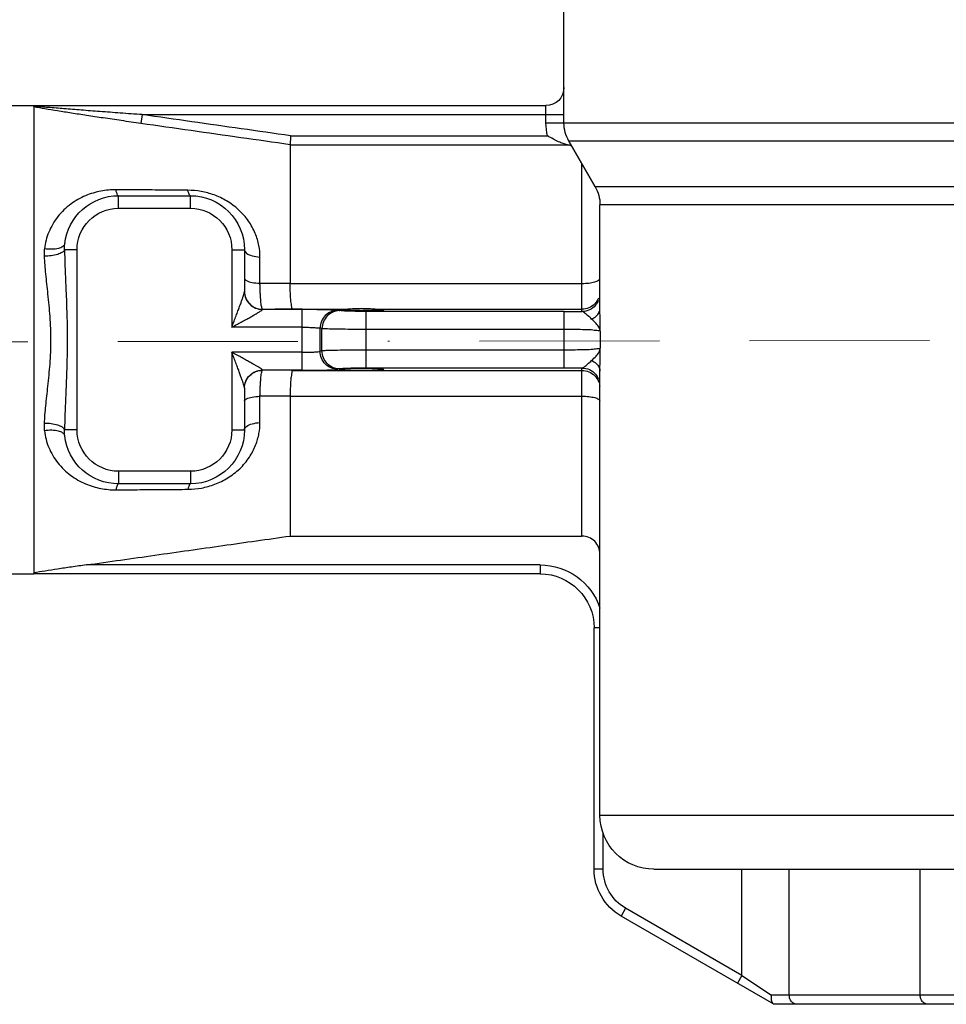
# Model space of a CAD drawing. Header units: millimetres. Extents: x 150273 to 195680, y -17536 to -5179.
# Tile 4 of 29: x 152676 to 152728, y -10882 to -10828. Entities that reach past the tile are written whole.
import ezdxf

# ---------------------------------------------------------------- set-up
doc = ezdxf.new("R2010")
doc.units = ezdxf.units.MM
doc.linetypes.add('ACAD_ISO08W100', pattern=[36, 24, -3, 6, -3])
doc.linetypes.add('BORDER2', pattern=[0.875, 0.25, -0.125, 0.25, -0.125, 0, -0.125])
for name, color, linetype, lineweight in [('_tb_armatura', 3, 'Continuous', 30), ('_tb_wymiar', 142, 'Continuous', 15), ('_tb_ściany', 7, 'Continuous', 30)]:
    doc.layers.add(name, color=color, linetype=linetype, lineweight=lineweight)
doc.layers.add('_TB_woda_Z', color=7, linetype='ACAD_ISO08W100', lineweight=30, true_color=0x003ffe)
doc.layers.add('AXE', color=7, linetype='Continuous')
doc.layers.add('CONGE', color=7, linetype='Continuous')
doc.styles.add('ROMANS', font='romans.shx', dxfattribs={"width": 0.8})
doc.styles.get("Standard").update_dxf_attribs({"font": 'times.ttf'})
doc.dimstyles.new('ISO-25', dxfattribs={"dimtxt": 70, "dimasz": 20, "dimexe": 1, "dimexo": 0.625, "dimgap": 20, "dimtad": 1, "dimdec": 0, "dimtxsty": 'Standard', "dimblk": 'ARCHTICK', "dimcen": 4, "dimclrd": 256, "dimclre": 256, "dimclrt": 256, "dimadec": 0, "dimazin": 0, "dimtfac": 1, "dimtdec": 0, "dimtmove": 0, "dimatfit": 3, "dimfxl": 1, "dimlwd": -1, "dimlwe": -1, "dimarcsym": 0})

# ---------------------------------------------------------------- blocks, each defined once
blk = doc.blocks.new('A$C655DC0CE')
at = {"color": 7, "linetype": 'Continuous'}
blk.add_line((132.6441862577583, 47.9358983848), (131.1800846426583, 45.40000000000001), dxfattribs=at)
at = {"layer": 'AXE', "color": 7, "linetype": 'Continuous'}
for p, q in [((170.2621354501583, 49.90000000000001), (162.3621354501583, 49.90000000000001)), ((144.7404471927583, 35.19862711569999), (143.5838237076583, 35.19862711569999)), ((170.2621354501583, 23.90000000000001), (162.3621354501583, 23.90000000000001))]:
    blk.add_line(p, q, dxfattribs=at)
at = {"layer": 'AXE', "color": 9, "linetype": 'Continuous'}
for p, q in [((143.3982355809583, 38.6013728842), (131.9121354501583, 38.6013728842)), ((147.9915423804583, 38.6013728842), (144.9260353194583, 38.6013728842)), ((143.5838237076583, 35.19862711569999), (131.9121354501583, 35.19862711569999)), ((147.9915423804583, 35.19862711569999), (144.7404471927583, 35.19862711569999))]:
    blk.add_line(p, q, dxfattribs=at)
at = {"layer": 'AXE', "color": 7, "linetype": 'Continuous'}
for points, start_tangent, end_tangent in [([(142.9126108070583, 38.56639268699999), (142.9123494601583, 38.56594903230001), (142.9791808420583, 38.55262861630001), (143.1590827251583, 38.54066268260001), (143.4347972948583, 38.5311926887), (143.7797927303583, 38.52512325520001), (144.1621354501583, 38.5230273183)], (-0.2378295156, -0.309214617), (1.2535272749, 0)), ([(143.3982355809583, 38.6013728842), (143.1323535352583, 38.59154678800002), (142.9650708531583, 38.5793496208), (142.9126108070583, 38.56639268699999)], (-0.4862032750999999, -0.0131326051), (-0.09228013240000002, -0.1199782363)), ([(143.3982355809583, 38.6013728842), (143.7565093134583, 38.6175775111)], (0.3585092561, 0.009683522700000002), (0.3583027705, 0.0166988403)), ([(143.7565093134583, 38.6175775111), (144.1621354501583, 38.62781196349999)], (0.405373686, 0.0188925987), (0.4057552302, 0)), ([(144.1621354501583, 38.62781196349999), (144.5672975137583, 38.6175987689)], (0.4052907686, 0), (0.4049100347, -0.018860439)), ([(144.1621354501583, 38.5230273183), (144.5444774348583, 38.52512324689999), (144.8894704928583, 38.53119261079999), (145.1651835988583, 38.5406624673), (145.3450866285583, 38.55262826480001), (145.3627884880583, 38.5545759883)], (1.1960509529, 0), (1.6981994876, 0.197112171)), ([(144.5672975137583, 38.6175987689), (144.9260353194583, 38.6013728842)], (0.3587672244, -0.0167111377), (0.3589736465, -0.0096960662)), ([(145.4116597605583, 38.56639235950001), (145.3592027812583, 38.57934930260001), (145.1919203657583, 38.59154663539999), (144.9260353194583, 38.6013728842)], (-0.0923060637, 0.1199813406), (-0.4862029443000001, 0.0131325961)), ([(145.3627884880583, 38.5545759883), (145.4119212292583, 38.5659486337), (145.4116597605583, 38.56639235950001)], (0.0816070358, 0.0094722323), (-0.010907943, 0.0141783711)), ([(143.5838237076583, 35.19862711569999), (143.2538685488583, 35.20732995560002), (143.0233289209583, 35.21931531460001), (142.9169251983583, 35.23274821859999)], (-0.6661797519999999, 0.0121328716), (0.2450962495, 0.2467588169)), ([(142.9169251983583, 35.23274821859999), (142.9174804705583, 35.23327197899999), (142.9479673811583, 35.2476721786), (143.1115162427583, 35.26093842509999), (143.3902766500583, 35.2716160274), (143.7537029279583, 35.27853184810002), (144.1621354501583, 35.28092629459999)], (0.4598498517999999, 0.4629691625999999), (1.2500944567, 0)), ([(144.1621354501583, 35.28092629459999), (144.5705679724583, 35.27853184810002), (144.9339942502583, 35.2716160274), (145.2127546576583, 35.26093842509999), (145.3763035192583, 35.2476721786)], (1.2149824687, 0), (1.3618164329, -0.4829782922)), ([(145.4073457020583, 35.23274821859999), (145.3009419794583, 35.21931531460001), (145.0704023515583, 35.20732995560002), (144.7404471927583, 35.19862711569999)], (0.2450962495, -0.2467588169), (-0.6661797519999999, -0.0121328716)), ([(145.3763035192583, 35.2476721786), (145.4067904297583, 35.23327197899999), (145.4073457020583, 35.23274821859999)], (0.039355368, -0.013957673), (0.012916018, -0.0130036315))]:
    blk.add_spline(points, degree=3, dxfattribs=dict(at, start_tangent=start_tangent, end_tangent=end_tangent))
at = {"layer": 'CONGE', "color": 7, "linetype": 'Continuous'}
for p, q in [((132.9121354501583, 48.9358983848), (132.9121354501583, 56.7961524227)), ((162.3621354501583, 49.90000000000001), (133.9121354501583, 49.90000000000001)), ((162.3621354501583, 49.85789238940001), (162.3621354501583, 49.90000000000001)), ((162.3621354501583, 49.84705450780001), (162.3621354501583, 23.90000000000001)), ((131.1800846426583, 45.40000000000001), (132.6441862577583, 47.9358983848)), ((148.1313960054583, 47.73237114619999), (148.1313960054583, 40.03089999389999)), ((157.6621354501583, 44.90000000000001), (153.6621354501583, 44.90000000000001)), ((130.9121354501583, 38.65178224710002), (130.9121354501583, 44.40000000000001)), ((150.6621354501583, 41.90000000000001), (150.6621354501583, 39.57438129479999)), ((130.9121354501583, 10.5), (130.9121354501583, 35.1482661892)), ((150.6621354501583, 34.22561870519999), (150.6621354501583, 31.90000000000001)), ((148.1313960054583, 33.769100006), (148.1313960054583, 26.00275264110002)), ((153.6621354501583, 28.90000000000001), (157.6621354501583, 28.90000000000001)), ((148.1313960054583, 26.00275264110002), (131.9121354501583, 26.00275264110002)), ((134.2371354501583, 23.90000000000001), (162.3621354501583, 23.90000000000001)), ((131.2371354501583, 7.5), (131.2371354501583, 20.90000000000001)), ((127.9121354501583, 7.5), (63.41213545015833, 7.5)), ((121.2467543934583, 0), (129.7371354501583, 4.901923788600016)), ((70.07751650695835, 0), (121.2467543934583, 0))]:
    blk.add_line(p, q, dxfattribs=at)
at = {"layer": 'CONGE', "color": 9, "linetype": 'Continuous'}
for p, q in [((133.9121354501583, 48.9358983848), (133.9121354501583, 49.90000000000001)), ((156.3430671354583, 49.40000000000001), (132.9121354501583, 49.40000000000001)), ((156.3430671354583, 49.40000000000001), (156.4126536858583, 48.91108453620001)), ((58.41213545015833, 48.9358983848), (133.9121354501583, 48.9358983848)), ((148.0964325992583, 48.22475165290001), (133.8266286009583, 48.22475165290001)), ((58.68008464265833, 47.9358983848), (132.6441862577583, 47.9358983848)), ((148.1313960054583, 47.73237114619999), (132.7422429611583, 47.73237114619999)), ((131.9121354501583, 38.46835104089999), (131.9121354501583, 46.66794919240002)), ((60.14418625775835, 45.40000000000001), (131.1800846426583, 45.40000000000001)), ((153.6621354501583, 44.19999999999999), (153.6621354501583, 44.90000000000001)), ((157.6621354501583, 44.19999999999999), (157.6621354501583, 44.90000000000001)), ((60.41213545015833, 44.40000000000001), (130.9121354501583, 44.40000000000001)), ((157.6621354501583, 44.19999999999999), (153.6621354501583, 44.19999999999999)), ((151.3621354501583, 41.90000000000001), (150.6621354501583, 41.90000000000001)), ((151.3621354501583, 41.90000000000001), (151.3621354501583, 37.59700930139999)), ((159.9621354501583, 41.90000000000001), (160.6581827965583, 41.90000000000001)), ((159.9621354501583, 31.90000000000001), (159.9621354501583, 41.90000000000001)), ((149.8013085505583, 40.0388918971), (149.8013085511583, 41.49498102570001)), ((148.1313960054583, 40.03089999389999), (131.9121354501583, 40.03089999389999)), ((149.8013085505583, 40.0388918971), (148.1313960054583, 40.03620185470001)), ((132.8987102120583, 38.4741774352), (143.8935581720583, 38.4741774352)), ((132.8987102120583, 35.32582256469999), (132.8987102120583, 38.4741774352)), ((143.8935581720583, 35.32582256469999), (143.8935581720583, 38.4741774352)), ((145.3707698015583, 38.51746269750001), (145.4779358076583, 38.53868644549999)), ((147.4475513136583, 38.59640012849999), (148.9533543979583, 38.59640012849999)), ((147.4475513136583, 35.20359987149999), (147.4475513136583, 38.59640012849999)), ((148.9533543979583, 38.59640012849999), (147.9915423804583, 38.6013728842)), ((149.6621354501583, 38.58569529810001), (149.6621170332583, 38.59459356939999)), ((130.8994310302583, 37.3728367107), (130.8994310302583, 36.4271632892)), ((132.8987102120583, 37.47478660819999), (143.8935581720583, 37.47478660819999)), ((146.3555775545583, 37.51807187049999), (146.4627435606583, 37.53929561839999)), ((146.3555775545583, 36.28192812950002), (146.3555775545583, 37.51807187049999)), ((146.4627435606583, 36.26070438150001), (146.4627435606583, 37.53929561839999)), ((147.4475513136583, 37.59700930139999), (151.3621354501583, 37.59700930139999)), ((132.8987102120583, 36.3252133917), (143.8935581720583, 36.3252133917)), ((146.3555775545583, 36.28192812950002), (146.4627435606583, 36.26070438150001)), ((147.4475513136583, 36.2029906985), (151.3621354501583, 36.2029906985)), ((151.3621354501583, 36.2029906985), (151.3621354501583, 31.90000000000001)), ((131.9121354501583, 26.00275264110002), (131.9121034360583, 35.3316493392)), ((132.8987102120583, 35.32582256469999), (143.8935581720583, 35.32582256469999)), ((145.3707698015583, 35.2825373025), (145.4779358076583, 35.26131355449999)), ((147.4475513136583, 35.20359987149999), (148.9533543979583, 35.20359987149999)), ((147.9915423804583, 35.19862711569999), (148.9533543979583, 35.20359987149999)), ((149.6621170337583, 35.2054064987), (149.6621354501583, 35.21430470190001)), ((148.1313960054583, 33.769100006), (131.9121354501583, 33.769100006)), ((148.1313960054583, 33.7637981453), (149.8013085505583, 33.76110810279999)), ((149.8013085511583, 32.3050189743), (149.8013085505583, 33.76110810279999)), ((151.3621354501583, 31.90000000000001), (150.6621354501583, 31.90000000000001)), ((159.9621354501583, 31.90000000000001), (160.6581827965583, 31.90000000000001)), ((153.6621354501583, 29.59999999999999), (157.6621354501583, 29.59999999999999)), ((153.6621354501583, 29.59999999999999), (153.6621354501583, 28.90000000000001)), ((157.6621354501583, 29.59999999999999), (157.6621354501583, 28.90000000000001)), ((134.2371354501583, 24.40000000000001), (159.4425449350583, 24.40000000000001)), ((134.2371354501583, 24.40000000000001), (134.2371354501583, 23.90000000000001)), ((130.9121354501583, 20.90000000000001), (131.2371354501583, 20.90000000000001)), ((130.9121354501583, 10.5), (60.41213545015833, 10.5)), ((130.7371354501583, 7.5), (130.7371354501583, 9.490358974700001)), ((113.1199878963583, 0.5), (113.1199878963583, 7.5)), ((120.3935898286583, 0.5), (120.3935898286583, 7.5)), ((123.0263590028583, 1.604805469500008), (123.0263590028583, 7.5)), ((130.7371354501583, 7.5), (131.2371354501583, 7.5)), ((123.0263590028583, 1.604805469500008), (129.4871354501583, 5.334936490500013)), ((129.4871354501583, 5.334936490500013), (129.7371354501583, 4.901923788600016)), ((123.0263590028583, 1.604805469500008), (121.3861482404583, 0.5)), ((123.0263590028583, 1.604805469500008), (123.2763590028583, 1.17179276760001)), ((102.7200928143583, 0.4999999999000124), (121.3861482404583, 0.5))]:
    blk.add_line(p, q, dxfattribs=at)
at = {"layer": 'CONGE', "color": 7, "linetype": 'Continuous'}
for centre, radius, start, end in [((133.9121354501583, 50.90000000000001), 1, 180, 270), ((130.9121354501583, 48.9358983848), 2, 329.9999999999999, 0), ((132.9611567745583, 46.51466301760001), 1.2372293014, 100.1915015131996, 102.2420970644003), ((132.9121354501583, 44.40000000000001), 2, 149.9999999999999, 180), ((153.6621354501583, 41.90000000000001), 3, 90, 180), ((157.6621354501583, 41.90000000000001), 3, 6.315198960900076, 90), ((153.6621354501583, 31.90000000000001), 3, 180, 270), ((157.6621354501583, 31.90000000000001), 3, 270, 353.6848010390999), ((134.2371354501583, 20.90000000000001), 3, 90, 180), ((127.9121354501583, 10.5), 3, 270, 0), ((128.2371354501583, 7.5), 3, 299.9999999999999, 0)]:
    blk.add_arc(centre, radius, start, end, dxfattribs=at)
at = {"layer": 'CONGE', "color": 9, "linetype": 'Continuous'}
for centre, radius, start, end in [((130.9121354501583, 48.9358983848), 3, 346.2875701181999, 0), ((153.6621354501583, 41.90000000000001), 2.3, 90, 180), ((157.6621354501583, 41.90000000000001), 2.3, 0, 90), ((158.1632107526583, 41.9575508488), 2.4956357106, 358.6786079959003, 6.267345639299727), ((131.9127095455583, 39.6018116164), 1.0008423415, 202.5305167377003, 225.0017430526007), ((131.9123263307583, 39.46854417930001), 1.0003942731, 202.5259342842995, 220.9154057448), ((131.9120849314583, 39.6016819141), 1.0003090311, 225.0217887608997, 270.0028936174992), ((131.9120542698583, 39.4685556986), 1.0002038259, 220.9261116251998, 270.0046503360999), ((132.8904055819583, -43.65014915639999), 82.1243270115, 89.99420609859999, 90.6825270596), ((145.3648952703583, 37.56697318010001), 0.9505076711, 87.83299639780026, 89.64588609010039), ((131.9120543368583, 34.3314447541), 1.0002037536, 89.99718740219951, 139.0713141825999), ((131.9120849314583, 34.19831808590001), 1.0003090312, 89.99710638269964, 134.978211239), ((132.8904412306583, 117.4562035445), 82.1303813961, 269.3174760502, 270.0057686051), ((145.3652566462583, 36.23029271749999), 0.9477714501, 270.3332895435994, 272.1876646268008), ((131.9186758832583, 34.19757810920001), 1.0065886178, 157.5675269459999, 172.4739355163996), ((131.9123279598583, 34.33145526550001), 1.000396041, 139.0820355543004, 157.4748491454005), ((131.9127095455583, 34.19818838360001), 1.0008423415, 134.9982569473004, 157.4694832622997), ((153.6621354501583, 31.90000000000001), 2.3, 180, 270), ((157.6621354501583, 31.90000000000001), 2.3, 270, 0), ((158.1631461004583, 31.84245194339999), 2.4957002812, 353.7327526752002, 1.321293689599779), ((134.2371354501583, 20.90000000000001), 3.5, 90, 161.8051276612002), ((128.2371354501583, 7.5), 2.5, 299.9999999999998, 0)]:
    blk.add_arc(centre, radius, start, end, dxfattribs=at)
for points, start_tangent, end_tangent in [([(156.3430671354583, 49.40000000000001), (157.5641000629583, 49.4881083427), (158.6913486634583, 49.571724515), (159.7312838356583, 49.6510623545), (160.6890905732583, 49.72644514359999), (161.5678188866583, 49.79844012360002), (162.3621354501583, 49.86873026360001)], (6.0221428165, 0.4285551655), (6.0097240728, 0.5771310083)), ([(156.4126536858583, 48.91108453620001), (157.5039845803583, 49.0681235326), (158.5075428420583, 49.21597357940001), (159.4295063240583, 49.3550197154), (160.2748915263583, 49.48567872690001), (161.0471690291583, 49.60840568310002), (161.7470297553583, 49.72374941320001), (162.3621354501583, 49.8316248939)], (5.9605847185, 0.8475347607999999), (5.9169737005, 1.1118936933)), ([(148.0964325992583, 48.22475165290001), (150.8393343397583, 48.61600893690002), (153.5882541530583, 49.00775344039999), (156.3430671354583, 49.40000000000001)], (8.2464003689, 1.1768906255), (8.2468464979, 1.1737603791)), ([(148.1313960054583, 47.73222810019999), (150.8715058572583, 48.12260710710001), (153.6320202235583, 48.51556516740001), (156.4126536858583, 48.91108453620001)], (8.2810506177, 1.1803103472), (8.2814458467, 1.1775340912)), ([(149.8013085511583, 41.49498102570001), (149.8609100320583, 42.12751839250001), (150.0644175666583, 42.80776208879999), (150.4413289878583, 43.49388660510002), (150.9937070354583, 44.1220617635), (151.6540586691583, 44.6106726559), (152.3495177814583, 44.94027868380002), (153.0681610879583, 45.13461214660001), (153.8013085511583, 45.20301655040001)], (-0.0003073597, 6.0365667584), (6.0364035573, 0.0443893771)), ([(153.6621354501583, 44.89999999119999), (153.7132551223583, 44.93531148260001), (153.7607645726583, 45.0387521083), (153.8013085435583, 45.20301658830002)], (0.3451532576, 1.573e-07), (0.06398126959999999, 0.3391712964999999)), ([(153.8013085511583, 45.20301655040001), (155.1216774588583, 45.21298643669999), (156.4550271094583, 45.22276901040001), (157.8013085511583, 45.23236782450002)], (3.9999903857, 0.0306412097), (4.0000089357, 0.0281155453)), ([(157.6621354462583, 44.89987721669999), (157.7137704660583, 44.93886810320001), (157.7613880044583, 45.05269363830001), (157.8012830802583, 45.2324897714)], (0.3722560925, 0.0003991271), (0.06151901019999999, 0.3671378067)), ([(157.8013085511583, 45.23236782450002), (158.6360366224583, 45.15676669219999), (159.4882508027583, 44.89825976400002), (160.3088074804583, 44.4300158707), (161.0265635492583, 43.73752275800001), (161.5337264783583, 42.87888932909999), (161.7770357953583, 41.95265831)], (5.6255688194, 0.0385821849), (0.6629353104, -5.5865042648)), ([(160.6439306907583, 42.22999391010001), (160.7468706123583, 42.07764127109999), (161.0022715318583, 41.97018044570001), (161.3664308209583, 41.92599947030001), (161.7770357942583, 41.952658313)], (0.136314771, -1.2317359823), (1.2255482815, 0.18381147)), ([(150.6621354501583, 41.90000000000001), (150.5504861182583, 41.71220172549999), (150.2404690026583, 41.56633834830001), (149.8013085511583, 41.49498102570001)], (0, -1.0060180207), (-1.0043601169, -0.057732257)), ([(160.6581827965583, 41.90000000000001), (160.6270960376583, 40.8340943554), (160.5776332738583, 39.6391135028), (160.5294989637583, 38.29559347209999), (160.5096066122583, 36.87003140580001), (160.5310645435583, 35.44798867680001), (160.5794382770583, 34.11764372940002), (160.6279694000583, 32.9429256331), (160.6581827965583, 31.90000000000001)], (-0.1662552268, -10.003576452), (0.166275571, -10.0035761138)), ([(160.6582137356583, 41.90000000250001), (160.7766494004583, 41.76037698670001), (161.0352723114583, 41.64309139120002), (161.3926928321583, 41.56691631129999), (161.7917098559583, 41.54404555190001)], (0.3304341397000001, -1.1870508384), (1.2320546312, 0.0178269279)), ([(161.7770357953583, 41.95265831), (161.7923656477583, 41.75664532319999), (161.7917092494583, 41.54404710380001)], (0.04843321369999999, -0.4063344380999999), (-0.0178045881, -0.4088232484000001)), ([(161.7917092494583, 41.54404710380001), (161.7162047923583, 40.55364567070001), (161.5960889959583, 39.443623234), (161.4791859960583, 38.19576878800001), (161.4308814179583, 36.8721399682), (161.4829910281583, 35.55177323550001), (161.6004777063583, 34.31615000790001), (161.7183313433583, 33.22495274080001), (161.7917092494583, 32.2559528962)], (-0.4033215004, -9.3107827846), (0.4034457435, -9.3107774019)), ([(131.9121354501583, 40.03089999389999), (131.5294520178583, 40.05256595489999), (131.2050286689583, 40.11426539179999), (130.9882559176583, 40.2066051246), (130.9121354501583, 40.31552726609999)], (-1.082039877, 0), (0, 1.082039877)), ([(149.6672358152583, 38.59640561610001), (149.6859590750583, 38.63076547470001), (149.7055240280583, 38.7032931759), (149.7250771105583, 38.81703549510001), (149.7436986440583, 38.97077507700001), (149.7605384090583, 39.15882560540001), (149.7749415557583, 39.3717279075), (149.7865365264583, 39.59767591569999), (149.7952576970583, 39.82410921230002), (149.8013085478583, 40.03889190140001)], (1.0517025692, 1.0046343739), (0.0343057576, 1.4540260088)), ([(150.6621354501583, 40.31556567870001), (150.5504856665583, 40.18727785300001), (150.2404677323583, 40.0876366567), (149.8013085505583, 40.0388918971)], (4e-10, -0.9375621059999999), (-0.9368401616, -0.0367860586)), ([(150.6621354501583, 39.5921768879), (150.5871434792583, 39.21313040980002), (150.3719545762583, 38.88947765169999), (150.0490003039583, 38.6722512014), (149.6621170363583, 38.59459309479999)], (0, -1.5588680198), (-1.5588680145, 0.0001280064)), ([(151.3621354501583, 37.59700930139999), (151.2365001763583, 37.92815228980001), (151.1228882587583, 38.2286910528), (151.0213408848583, 38.4992462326), (150.9317134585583, 38.74080939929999), (150.8534482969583, 38.9554833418), (150.7864089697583, 39.14449310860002), (150.7324381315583, 39.3037744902), (150.6934623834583, 39.42875508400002), (150.6699397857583, 39.51898254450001), (150.6621354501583, 39.57438129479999)], (-0.7443918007, 1.9630356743), (-0.000365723, 2.0994351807)), ([(131.3741411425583, 38.0489458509), (131.1273792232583, 38.20852771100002), (130.9674777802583, 38.41717104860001), (130.9121354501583, 38.65178224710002)], (-0.7285520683, 0.3250782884), (4.3e-09, 0.7977869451)), ([(131.3741411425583, 38.0489458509), (131.5963526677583, 38.25142195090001), (131.7798457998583, 38.403036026), (131.9121354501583, 38.46835104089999)], (0.4990360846, 0.4709701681), (0.6809229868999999, 0.0848162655)), ([(143.8935581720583, 38.4741774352), (144.4061292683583, 38.47733068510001), (144.8576679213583, 38.48643020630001), (145.1927928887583, 38.50038004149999), (145.3707698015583, 38.51746269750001)], (1.4784211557, 9.276e-07), (1.4502619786, 0.2871746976)), ([(145.4008361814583, 38.5168011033), (145.7462674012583, 38.43965767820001), (146.0650335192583, 38.22261627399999), (146.2789078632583, 37.89912985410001), (146.3555775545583, 37.51807187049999)], (1.5169663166, -0.0573562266), (0.0090504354, -1.5155280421)), ([(147.4475513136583, 38.59640012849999), (146.8966271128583, 38.59369803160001), (146.3880141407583, 38.58579404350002), (145.9614573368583, 38.5732991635), (145.6499868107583, 38.55717667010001), (145.4779358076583, 38.53868644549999)], (-1.971274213, -2.7392e-06), (-1.933722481, -0.3829352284)), ([(145.4779358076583, 38.53868644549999), (145.8534334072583, 38.46088142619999), (146.1721995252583, 38.243840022), (146.3860738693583, 37.92035360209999), (146.4627435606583, 37.53929561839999)], (1.5455800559, -0.0087691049), (0.0092298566, -1.5455773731)), ([(149.6621170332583, 38.59459356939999), (149.3088606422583, 38.59564311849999), (148.9533543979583, 38.59640012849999)], (-0.7087594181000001, -0.0028130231), (-0.7087589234, 0.0029350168)), ([(151.3621354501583, 37.59700930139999), (151.0570333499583, 37.76257697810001), (150.7811215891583, 37.91284084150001), (150.5345174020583, 38.04811718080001), (150.3168536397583, 38.16889572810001), (150.1267840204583, 38.27623026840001), (149.9639681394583, 38.37072982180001), (149.8328663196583, 38.45036482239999), (149.7381721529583, 38.51286151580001), (149.6810537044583, 38.5579896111), (149.6621354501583, 38.58569529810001)], (-1.7332090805, 0.9390183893), (-0.000612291, 1.9712353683)), ([(130.8994310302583, 37.3728367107), (130.9614961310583, 37.57665154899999), (131.1270564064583, 37.8019397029), (131.3741411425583, 38.0489458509)], (0.0569106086, 0.8400848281), (0.6116588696, 0.5786663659)), ([(130.8994310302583, 37.3728367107), (131.0103957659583, 37.40454916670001), (131.3000463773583, 37.43297233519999), (131.7415162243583, 37.45547170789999), (132.2915580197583, 37.46984049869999), (132.8987102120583, 37.47478660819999)], (0.9204745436, 1.7822279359), (2.0058937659, 2.78216e-05)), ([(143.8935581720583, 37.47478660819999), (144.5828612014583, 37.4768171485), (145.2184135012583, 37.48274675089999), (145.7512615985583, 37.4921150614), (146.1404052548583, 37.50419908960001), (146.3555775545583, 37.51807187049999)], (2.4627667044, 5.825e-07), (2.4455834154, 0.2904162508)), ([(147.4475513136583, 37.59700930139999), (147.1058588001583, 37.5928057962), (146.8052388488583, 37.5806973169), (146.5817971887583, 37.56212084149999), (146.4627435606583, 37.53929561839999)], (-0.9880165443, -5.031e-07), (-0.9186336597, -0.3637153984)), ([(131.3741766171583, 35.7511148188), (131.1288953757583, 35.99601903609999), (130.9620439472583, 36.22241087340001), (130.8994310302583, 36.4271632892)], (-0.6123817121, 0.5778276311), (-0.05679877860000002, 0.8400416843)), ([(130.8994310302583, 36.4271632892), (131.0103493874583, 36.39545837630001), (131.3000510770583, 36.3670272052), (131.7415533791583, 36.3445270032), (132.2917170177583, 36.3301567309), (132.8987102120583, 36.3252133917)], (0.9189697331, -1.783004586), (2.0058939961, -2.05184e-05)), ([(143.8935581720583, 36.3252133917), (144.5828720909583, 36.32318280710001), (145.2184209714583, 36.3172533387), (145.7512616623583, 36.30788504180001), (146.1404008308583, 36.29580110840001), (146.3555775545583, 36.28192812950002)], (2.4627667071, -6.185e-07), (2.4455821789, -0.2904266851)), ([(145.4014356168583, 35.2832120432), (145.7462674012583, 35.36034232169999), (146.0650335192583, 35.57738372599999), (146.2789078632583, 35.90087014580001), (146.3555775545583, 36.28192812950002)], (1.5163808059, 0.0578786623), (0.0090469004, 1.5149292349)), ([(145.4779358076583, 35.26131355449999), (145.8534334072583, 35.33911857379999), (146.1721995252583, 35.55615997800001), (146.3860738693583, 35.87964639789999), (146.4627435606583, 36.26070438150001)], (1.545575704, 0.0095052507), (0.009229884, 1.5455773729)), ([(147.4475513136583, 36.2029906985), (147.1058542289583, 36.2071943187), (146.8052357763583, 36.21930279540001), (146.5817973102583, 36.23787913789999), (146.4627435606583, 36.26070438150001)], (-0.9880165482, 6.903000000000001e-07), (-0.9186200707, 0.3637497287)), ([(149.6621354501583, 35.21430470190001), (149.6816471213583, 35.2425289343), (149.7410653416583, 35.28905895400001), (149.8388053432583, 35.35332205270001), (149.9707953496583, 35.43333088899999), (150.1328503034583, 35.52726818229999), (150.3234299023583, 35.63480068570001), (150.5418794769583, 35.75594766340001), (150.7876713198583, 35.89073548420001), (151.0607731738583, 36.0394523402), (151.3621354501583, 36.2029906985)], (0.0002337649, 1.9711990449), (1.7332224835, 0.9389172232)), ([(150.6621354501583, 34.22561870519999), (150.6701711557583, 34.2821192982), (150.6946221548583, 34.3751685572), (150.7348958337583, 34.50367289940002), (150.7892498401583, 34.66365263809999), (150.8559716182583, 34.85152576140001), (150.9344384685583, 35.06660585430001), (151.0243829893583, 35.3089155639), (151.1255914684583, 35.5784941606), (151.2380430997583, 35.8759273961), (151.3621354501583, 36.2029906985)], (-0.0008434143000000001, 2.0994315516), (0.7443087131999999, 1.9630634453)), ([(131.3741766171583, 35.7511148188), (131.1273966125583, 35.5915335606), (130.9674823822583, 35.3828853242), (130.9121354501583, 35.1482661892)], (-0.7307135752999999, -0.320278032), (1.9e-09, -0.7978222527)), ([(131.9121034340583, 35.33164057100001), (131.7799133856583, 35.39695656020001), (131.5964027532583, 35.54851452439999), (131.3741766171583, 35.7511148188)], (-0.680890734, 0.0849403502), (-0.4994383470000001, 0.4705192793)), ([(143.8935581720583, 35.32582256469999), (144.4061363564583, 35.32266922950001), (144.8576677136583, 35.31356980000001), (145.1927888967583, 35.2996202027), (145.3707698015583, 35.2825373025)], (1.4784211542, 6.8205e-06), (1.450248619, -0.2872421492)), ([(147.4475513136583, 35.20359987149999), (146.8966244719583, 35.20630199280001), (146.3880134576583, 35.21420596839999), (145.9614579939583, 35.22670080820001), (145.6499881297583, 35.24282323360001), (145.4779358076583, 35.26131355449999)], (-1.9712742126, 4.018e-07), (-1.9337196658, 0.3829494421)), ([(148.9533543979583, 35.20359987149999), (149.3075911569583, 35.20435364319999), (149.6621170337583, 35.2054064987)], (0.708758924, 0.0029350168), (0.7087594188, -0.0028130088)), ([(150.6621354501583, 34.20782311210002), (150.5860140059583, 34.58958425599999), (150.3692376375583, 34.9132259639), (150.0448078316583, 35.1294749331), (149.6621170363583, 35.20540690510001)], (0, 1.5588556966), (-1.5588556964, -2.86742e-05)), ([(149.8013085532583, 33.7611081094), (149.7953429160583, 33.97329493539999), (149.7867250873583, 34.19806733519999), (149.7752343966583, 34.4232809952), (149.7609159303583, 34.6362992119), (149.7441209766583, 34.82514262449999), (149.7254886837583, 34.98008399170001), (149.7058610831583, 35.09511366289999), (149.6861573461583, 35.1686923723), (149.6672541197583, 35.20357660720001)], (-0.0343092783, 1.4539955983), (-1.0511919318, 1.0051247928)), ([(131.9121354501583, 33.769100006), (131.5294520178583, 33.74743404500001), (131.2050286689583, 33.68573460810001), (130.9882559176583, 33.59339487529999), (130.9121354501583, 33.48447273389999)], (-1.082039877, 0), (0, -1.082039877)), ([(150.6621354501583, 33.48443432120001), (150.5504856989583, 33.6127221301), (150.2404677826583, 33.71236333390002), (149.8013085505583, 33.76110810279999)], (4e-10, 0.9375621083), (-0.936840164, 0.0367860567)), ([(153.8013085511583, 28.5969834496), (153.0514762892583, 28.66847498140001), (152.3104963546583, 28.87420986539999), (151.5931868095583, 29.22610317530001), (150.9273765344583, 29.74000105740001), (150.3906067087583, 30.3806163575), (150.0412916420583, 31.049487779), (149.8561550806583, 31.69807644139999), (149.8013085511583, 32.3050189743)], (-6.036393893, 0.0445633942), (0.0004130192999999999, 6.0365583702)), ([(150.6621354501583, 31.90000000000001), (150.5504855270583, 32.087798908), (150.2404675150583, 32.23366224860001), (149.8013085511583, 32.3050189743)], (0, 1.0060180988), (-1.004360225, 0.0577317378)), ([(160.6581831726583, 31.90000000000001), (160.7766251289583, 32.03964009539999), (161.0352589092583, 32.1569303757), (161.3926895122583, 32.23309825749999), (161.7917092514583, 32.25595290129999)], (0.3304174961, 1.1870960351), (1.2320928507, -0.017886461)), ([(161.7770357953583, 31.84734168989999), (161.5336889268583, 30.920990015), (161.0273628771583, 30.06346241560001), (160.3110109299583, 29.37159170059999), (159.4899216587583, 28.9024293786), (158.6374545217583, 28.64353445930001), (157.8013085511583, 28.56763217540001)], (-0.6630533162, -5.5865083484), (-5.625580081, 0.0395471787)), ([(160.6438674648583, 31.57001306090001), (160.7467995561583, 31.72236856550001), (161.0022151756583, 31.82982946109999), (161.3664022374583, 31.87400496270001), (161.7770333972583, 31.84733501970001)], (0.1361711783, 1.2318175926), (1.2256084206, -0.1838509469)), ([(161.7917092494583, 32.2559528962), (161.7923711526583, 32.0434789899), (161.7770357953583, 31.84734168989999)], (0.0178025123, -0.4088234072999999), (-0.04843524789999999, -0.4063342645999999)), ([(153.6621354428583, 28.9000488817), (153.7132446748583, 28.8647120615), (153.7607507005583, 28.76124242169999), (153.8013014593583, 28.5969480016)], (0.3452146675, -0.000151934), (0.0640049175, -0.3392293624)), ([(157.8013085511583, 28.56763217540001), (156.4550244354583, 28.57723100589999), (155.1216747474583, 28.58701358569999), (153.8013085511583, 28.5969834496)], (-4.0000089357, 0.0281155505), (-3.9999903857, 0.0306412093)), ([(157.6621354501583, 28.90000000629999), (157.7137829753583, 28.86107637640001), (157.7614098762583, 28.74733563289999), (157.8013085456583, 28.56763214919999)], (0.3720615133, -1.223e-07), (0.0615134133, -0.3669412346)), ([(112.6811930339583, 0), (112.8491125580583, 0.03806023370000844), (112.9914678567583, 0.1464466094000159), (113.0865866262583, 0.308658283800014), (113.1199878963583, 0.5)], (0.7333778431, 0), (0, 0.7333778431)), ([(119.9547949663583, 0), (120.1227144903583, 0.03806023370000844), (120.2650697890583, 0.1464466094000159), (120.3601885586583, 0.308658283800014), (120.3935898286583, 0.5)], (0.7333778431, 0), (0, 0.7333778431))]:
    blk.add_spline(points, degree=3, dxfattribs=dict(at, start_tangent=start_tangent, end_tangent=end_tangent))
at = {"layer": 'CONGE', "color": 7, "linetype": 'Continuous'}
for points, start_tangent, end_tangent in [([(132.9549438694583, 47.79289935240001), (133.2117004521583, 47.89837717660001), (133.5031479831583, 48.0429163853), (133.8266286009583, 48.22475165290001)], (0.9180903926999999, 0.3313298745), (0.8394719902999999, 0.4938918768)), ([(148.0964325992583, 48.22475165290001), (148.1123531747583, 48.00051299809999), (148.1249113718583, 47.82363382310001), (148.1313960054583, 47.73237114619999)], (0.0372950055, -0.4922093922), (0.0419868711, -0.4918313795)), ([(132.4778241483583, 47.66176815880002), (132.5166374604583, 47.6743828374), (132.6988111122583, 47.72375817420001)], (0.2277555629, 0.0845593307), (0.2162625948, 0.0468516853)), ([(132.7422429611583, 47.73237114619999), (132.9549438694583, 47.79289935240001)], (0.2176664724, 0.03907232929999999), (0.2084550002, 0.0752293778)), ([(147.9915423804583, 38.6013728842), (148.0368699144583, 38.71964676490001), (148.0778628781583, 39.0206486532), (148.1104459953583, 39.47463384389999), (148.1313960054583, 40.03089999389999)], (1.3108022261, 0.6015812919), (0.0370315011, 1.441780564)), ([(150.6621354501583, 39.5743812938), (150.5860087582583, 39.1960126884), (150.3692273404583, 38.8752600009), (150.0448057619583, 38.66094916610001), (149.6621354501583, 38.58569529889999)], (-3.6e-09, -1.5519061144), (-1.5519061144, 0)), ([(130.8994310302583, 37.37283671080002), (130.9062688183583, 37.8436292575), (130.9105729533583, 38.27474696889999), (130.9121354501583, 38.65178224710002)], (0.0211926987, 1.2788443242), (1.1055e-06, 1.2790199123)), ([(130.9121354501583, 35.1482661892), (130.9105692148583, 35.52575868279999), (130.9062570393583, 35.95730760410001), (130.8994310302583, 36.4271632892)], (-5.152e-07, 1.2789714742), (-0.0212320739, 1.2787952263)), ([(147.9915423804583, 35.19862711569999), (148.0368699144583, 35.08035323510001), (148.0778628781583, 34.77935134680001), (148.1104459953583, 34.32536615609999), (148.1313960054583, 33.769100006)], (1.3108022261, -0.6015812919), (0.0370315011, -1.441780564)), ([(150.6621354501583, 34.22561870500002), (150.5860171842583, 34.60396702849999), (150.3692484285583, 34.92471891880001), (150.0448255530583, 35.13904256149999), (149.6621354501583, 35.2143047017)], (-3e-10, 1.5519059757), (-1.5519059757, 8.809e-07)), ([(130.9121354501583, 24.99411910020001), (130.9888953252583, 25.3814816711), (131.2067826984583, 25.70893560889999), (131.5311253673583, 25.92661719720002), (131.9121354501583, 26.00275264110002)], (0, 1.5673770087), (1.5673770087, 0)), ([(159.4425449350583, 24.40000000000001), (155.6384699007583, 24.93863549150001), (151.8678965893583, 25.47289877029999), (148.1313960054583, 26.00275264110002)], (-11.3113807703, 1.6011159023), (-11.3108827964, 1.6046299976)), ([(159.4425449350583, 24.40000000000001), (160.2776976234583, 24.2800660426), (161.0419714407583, 24.16697166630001), (161.7382615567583, 24.0602245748), (162.3621354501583, 23.95882352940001)], (2.923658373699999, -0.4138412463), (2.9100919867, -0.5004073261)), ([(121.3861482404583, 0.5), (121.4008050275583, 0.2884689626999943), (121.3622808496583, 0.1182183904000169), (121.2795803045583, 0.01895204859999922)], (0.0963790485, -0.5067106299), (-0.4466916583, -0.2578975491))]:
    blk.add_spline(points, degree=3, dxfattribs=dict(at, start_tangent=start_tangent, end_tangent=end_tangent))
blk = doc.blocks.new('_Oblique')
at = {"layer": '_tb_ściany', "color": 0, "lineweight": -2}
blk.add_line((-0.5, -0.5), (0.5, 0.5), dxfattribs=at)
blk = doc.blocks.new('*D47')
at = {"layer": '_tb_wymiar', "lineweight": 15, "transparency": 16777216}
for p, q in [((152649.1002852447, -10779.82744708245), (152649.1002852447, -10636.36384307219)), ((152838.4774182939, -10786.12984594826), (152838.4774182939, -10636.36384307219))]:
    blk.add_line(p, q, dxfattribs=at)
at = {"layer": '_tb_wymiar', "lineweight": 25, "transparency": 16777216}
blk.add_line((152649.1002852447, -10637.36384307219), (152838.4774182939, -10637.36384307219), dxfattribs=at)
at = {"layer": 'Defpoints', "color": 0, "transparency": 16777216}
for p in [(152838.4774182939, -10637.36384307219), (152649.1002852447, -10829.82744708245), (152838.4774182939, -10836.12984594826)]:
    blk.add_point(p, dxfattribs=at)
at = {"layer": '_tb_wymiar', "lineweight": 25, "transparency": 16777216, "xscale": 40, "yscale": 40, "zscale": 40, "rotation": 180}
blk.add_blockref('_Oblique', (152649.1002852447, -10637.36384307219), dxfattribs=at)
at = {"layer": '_tb_wymiar', "lineweight": 25, "transparency": 16777216, "xscale": 40, "yscale": 40, "zscale": 40}
blk.add_blockref('_Oblique', (152838.4774182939, -10637.36384307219), dxfattribs=at)
at = {"layer": '_tb_wymiar', "lineweight": 20, "ltscale": 3, "transparency": 16777216, "insert": (152743.7888517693, -10592.36384307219), "char_height": 80, "attachment_point": 5, "style": 'ROMANS'}
blk.add_mtext('190', dxfattribs=at)
blk = doc.blocks.new('_ArchTick')
at = {"layer": '_tb_armatura', "color": 0, "const_width": 0.15}
blk.add_lwpolyline([(-0.5, -0.5), (0.5, 0.5)], dxfattribs=at)

msp = doc.modelspace()

# ---------------------------------------------------------------- linework, layer by layer
at = {"layer": '_TB_woda_Z', "linetype": 'BORDER2', "lineweight": 15, "ltscale": 40}
for p, q in [((151999.7850817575, -10846.32997434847), (153785.33025225, -10844.03305427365)), ((151999.7884883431, -10846.3299651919), (153785.3336588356, -10844.03304511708))]:
    msp.add_line(p, q, dxfattribs=at)

# ---------------------------------------------------------------- block references
at = {"layer": '_tb_armatura', "ltscale": 3, "xscale": -1}
msp.add_blockref('A$C655DC0CE', (152839.3895537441, -10882.25031403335), dxfattribs=at)

# ---------------------------------------------------------------- dimensions: what is measured, and where the dimension line sits
at = {"layer": '_tb_wymiar', "lineweight": 20}
dim = msp.add_linear_dim(base=(152838.4774182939, -10637.36384307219), p1=(152649.1002852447, -10829.82744708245), p2=(152838.4774182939, -10836.12984594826), dimstyle='ISO-25', override={"dimtxt": 80, "dimasz": 40, "dimexo": 50, "dimgap": 5, "dimrnd": 10, "dimtxsty": 'ROMANS', "dimblk1": 'Oblique', "dimblk2": 'Oblique', "dimsah": 1, "dimlwd": 25, "dimlwe": 15}, dxfattribs=at)
dim.commit()
dim.dimension.update_dxf_attribs({"geometry": '*D47', "text_midpoint": (152743.7888517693, -10592.36384307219)})

doc.saveas('drawing.dxf')
